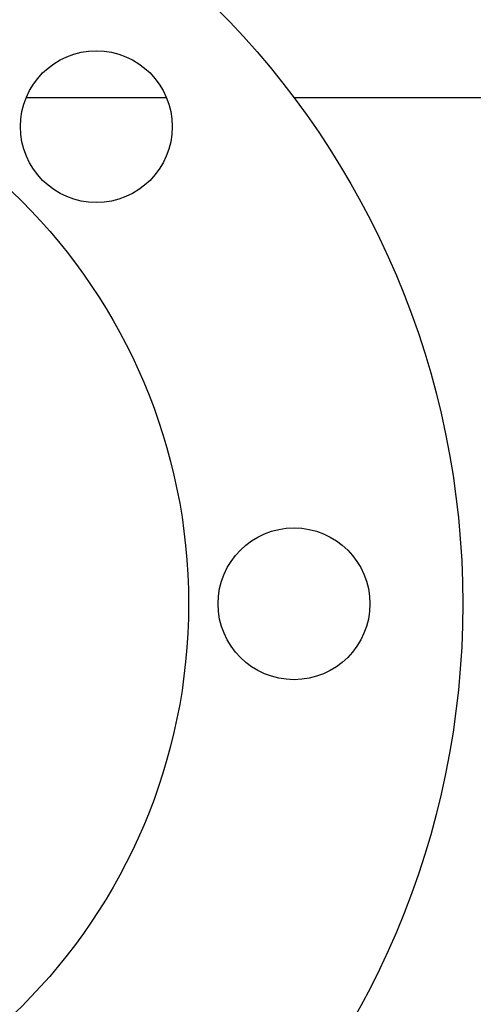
# Model space of a CAD drawing. Header units: inches. Extents: x 0 to 29700, y -16 to 21000.
# Tile 23 of 212: x 3155 to 3208, y 8949 to 9066. Entities that reach past the tile are written whole.
import ezdxf

# ---------------------------------------------------------------- set-up
doc = ezdxf.new("R2010")
doc.units = ezdxf.units.IN
doc.layers.add('254', color=7, linetype='Continuous', true_color=0xffffff)

msp = doc.modelspace()

# ---------------------------------------------------------------- linework, layer by layer
at = {"layer": '254', "color": 2, "linetype": 'Continuous', "lineweight": 25}
for p, q in [((3171.972, 9056.965), (3155.331, 9056.965)), ((3209.585, 9056.965), (3187.084, 9056.965))]:
    msp.add_line(p, q, dxfattribs=at)
for centre, radius in [((3107.085, 8996.965), 100), ((3107.085, 8996.965), 67.5), ((3163.653, 9053.533), 9), ((3187.085, 8996.965), 9)]:
    msp.add_circle(centre, radius, dxfattribs=at)

doc.saveas('drawing.dxf')
